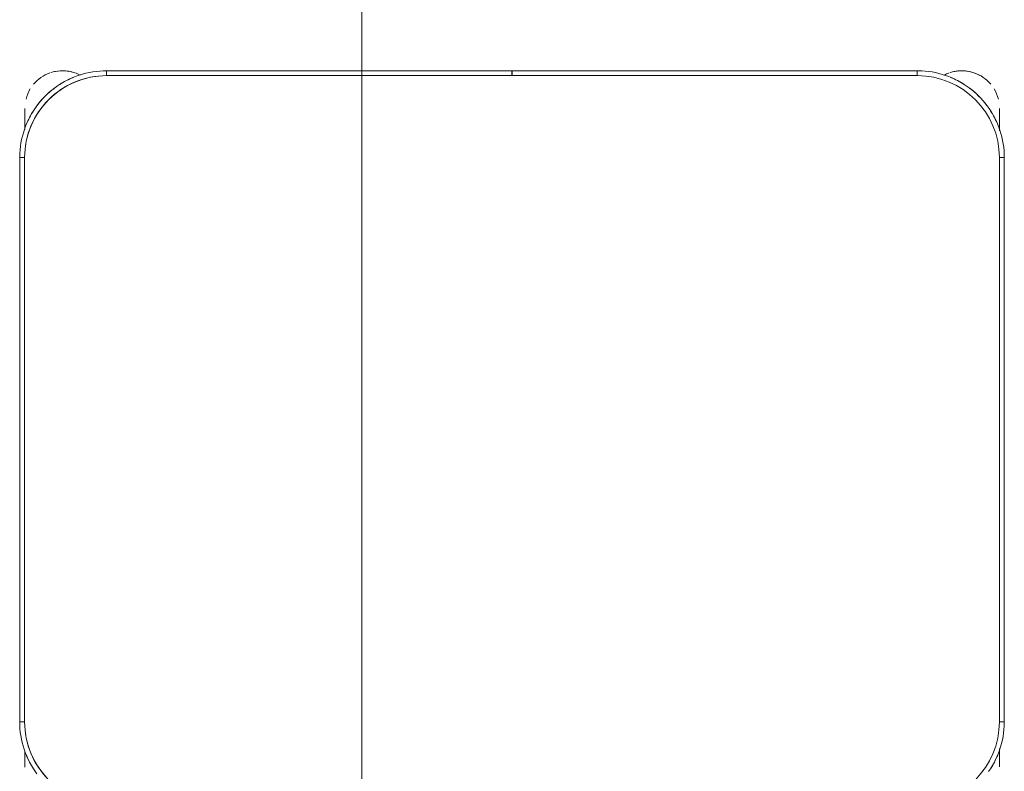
# Model space of a CAD drawing. Header units: metres. Extents: x 2.9 to 42.3, y -72.9 to -49.3.
# Tile 59 of 256: x 5.807 to 6.407, y -63.103 to -62.644. Entities that reach past the tile are written whole.
import ezdxf

# ---------------------------------------------------------------- set-up
doc = ezdxf.new("R2010")
doc.units = ezdxf.units.M
doc.layers.add('G-ANNO-SYMB', color=7, linetype='Continuous', lineweight=9)
doc.layers.add('I-FURN', color=7, linetype='Continuous', lineweight=18)

# ---------------------------------------------------------------- blocks, each defined once
blk = doc.blocks.new('ConjuntoParaAlunoTamanho6 - CJA06_ConjuntoParaAlunoTamanho6-V20-2PAV')
at = {"layer": 'I-FURN', "color": 253, "true_color": 0xaaaaaa}
for p, q in [((-0.29713, 0.03797), (-0.29713, 0.02828)), ((-0.29713, 0.02878), (-0.29713, 0.03797)), ((0.29687, 0.03797), (0.29687, 0.02961)), ((0.29687, 0.03299), (0.29687, 0.03797)), ((-0.3, 0.01197), (-0.3, -0.33203)), ((-0.3, 0.01197), (-0.297, 0.01197)), ((-0.3, 0.01197), (-0.3, -0.33203)), ((0.3, 0.01197), (0.297, 0.01197)), ((0.3, -0.33203), (0.3, 0.01197)), ((0.3, -0.33203), (0.3, 0.01197)), ((-0.3, -0.33203), (-0.297, -0.33203)), ((0.3, -0.33203), (0.297, -0.33203)), ((-0.29713, -0.34835), (-0.29713, -0.35394)), ((-0.29713, -0.34868), (-0.29713, -0.36203)), ((0.29687, -0.35394), (0.29687, -0.3492)), ((0.29687, -0.36203), (0.29687, -0.34961)), ((-0.29713, -0.35705), (-0.29713, -0.36203)), ((0.29687, -0.36203), (0.29687, -0.35705)), ((-0.247, -0.38503), (-0.247, -0.38203)), ((-0.00005, -0.38203), (-0.00005, -0.38503)), ((0.00005, -0.38503), (0.00005, -0.38203)), ((0.247, -0.38503), (0.247, -0.38203)), ((-0.247, -0.38503), (-0.00005, -0.38503)), ((-0.247, -0.38503), (-0.00005, -0.38503)), ((0.00005, -0.38503), (0.247, -0.38503)), ((0.00005, -0.38503), (0.247, -0.38503))]:
    blk.add_line(p, q, dxfattribs=at)
at = {"layer": 'I-FURN', "color": 253, "true_color": 0xaaaaaa, "flags": 128}
for points in [[(-0.29042, 0.04236), (-0.2916, 0.0406), (-0.29271, 0.0388), (-0.29374, 0.03695), (-0.29471, 0.03506), (-0.29559, 0.03313), (-0.2964, 0.03117), (-0.29713, 0.02918), (-0.29777, 0.02716), (-0.29834, 0.02512), (-0.29883, 0.02306), (-0.29923, 0.02097), (-0.29955, 0.01888), (-0.29978, 0.01677), (-0.29993, 0.01466), (-0.3, 0.01254), (-0.3, 0.01197)], [(0.3, 0.01197), (0.29996, 0.01409), (0.29983, 0.0162), (0.29962, 0.01831), (0.29932, 0.02041), (0.29894, 0.0225), (0.29848, 0.02456), (0.29794, 0.02661), (0.29731, 0.02864), (0.2966, 0.03064), (0.29582, 0.03261), (0.29495, 0.03454), (0.29401, 0.03644), (0.29299, 0.0383), (0.2919, 0.04012), (0.29074, 0.04189), (0.28951, 0.04362)], [(-0.29713, 0.03797), (-0.29713, 0.03796), (-0.29713, 0.03792), (-0.29713, 0.03785), (-0.29713, 0.03775), (-0.29713, 0.03763), (-0.29713, 0.03748), (-0.29713, 0.03731), (-0.29713, 0.03711), (-0.29713, 0.03688), (-0.29713, 0.03663), (-0.29713, 0.03635), (-0.29713, 0.03605), (-0.29713, 0.03572), (-0.29713, 0.03537), (-0.29713, 0.035), (-0.29713, 0.03461), (-0.29713, 0.03419), (-0.29713, 0.03375), (-0.29713, 0.03329), (-0.29713, 0.03282), (-0.29713, 0.03232), (-0.29713, 0.0318), (-0.29713, 0.03127), (-0.29713, 0.03072), (-0.29713, 0.03016), (-0.29713, 0.02958), (-0.29713, 0.02898)], [(0.29687, 0.03), (0.29687, 0.03057), (0.29687, 0.03112), (0.29687, 0.03166), (0.29687, 0.03218), (0.29687, 0.03268), (0.29687, 0.03317), (0.29687, 0.03363), (0.29687, 0.03407), (0.29687, 0.0345), (0.29687, 0.0349), (0.29687, 0.03528), (0.29687, 0.03563), (0.29687, 0.03596), (0.29687, 0.03627), (0.29687, 0.03656), (0.29687, 0.03682), (0.29687, 0.03705), (0.29687, 0.03726), (0.29687, 0.03744), (0.29687, 0.0376), (0.29687, 0.03772), (0.29687, 0.03783), (0.29687, 0.0379), (0.29687, 0.03795), (0.29687, 0.03797)], [(-0.297, 0.01197), (-0.297, -0.07403), (-0.297, -0.16003), (-0.297, -0.24603), (-0.297, -0.33203)], [(-0.297, -0.33203), (-0.297, -0.24603), (-0.297, -0.16003), (-0.297, -0.07403), (-0.297, 0.01197)], [(0.297, -0.33203), (0.297, -0.24603), (0.297, -0.16003), (0.297, -0.07403), (0.297, 0.01197)], [(0.297, 0.01197), (0.297, -0.07403), (0.297, -0.16003), (0.297, -0.24603), (0.297, -0.33203)], [(-0.3, -0.33203), (-0.29996, -0.33415), (-0.29983, -0.33627), (-0.29962, -0.33838), (-0.29932, -0.34048), (-0.29894, -0.34256), (-0.29848, -0.34463), (-0.29794, -0.34668), (-0.29731, -0.34871), (-0.2966, -0.3507), (-0.29582, -0.35267), (-0.29495, -0.35461), (-0.29401, -0.35651), (-0.29299, -0.35837), (-0.2919, -0.36019), (-0.29074, -0.36196), (-0.28951, -0.36368), (-0.28821, -0.36536), (-0.28685, -0.36698), (-0.28542, -0.36855), (-0.28393, -0.37005), (-0.28238, -0.3715), (-0.28077, -0.37288), (-0.27911, -0.3742), (-0.2774, -0.37545), (-0.27564, -0.37663), (-0.27383, -0.37774), (-0.27198, -0.37878), (-0.27009, -0.37974), (-0.26816, -0.38062), (-0.2662, -0.38143), (-0.26421, -0.38216), (-0.2622, -0.38281), (-0.26015, -0.38338), (-0.25809, -0.38386), (-0.25601, -0.38426), (-0.25391, -0.38458), (-0.25181, -0.38482), (-0.24969, -0.38497), (-0.24757, -0.38503), (-0.247, -0.38503)], [(0.247, -0.38503), (0.24912, -0.38499), (0.25124, -0.38486), (0.25334, -0.38465), (0.25544, -0.38436), (0.25753, -0.38398), (0.2596, -0.38351), (0.26165, -0.38297), (0.26367, -0.38234), (0.26567, -0.38164), (0.26764, -0.38085), (0.26957, -0.37999), (0.27147, -0.37904), (0.27333, -0.37803), (0.27515, -0.37694), (0.27693, -0.37578), (0.27865, -0.37454), (0.28033, -0.37324), (0.28195, -0.37188), (0.28351, -0.37045), (0.28502, -0.36896), (0.28647, -0.36741), (0.28785, -0.3658), (0.28917, -0.36414), (0.29042, -0.36243), (0.2916, -0.36067), (0.29271, -0.35886), (0.29374, -0.35701), (0.29471, -0.35512), (0.29559, -0.3532), (0.2964, -0.35124), (0.29713, -0.34925), (0.29777, -0.34723), (0.29834, -0.34519), (0.29883, -0.34312), (0.29923, -0.34104), (0.29955, -0.33895), (0.29978, -0.33684), (0.29993, -0.33472), (0.3, -0.33261), (0.3, -0.33203)], [(-0.29713, -0.34907), (-0.29713, -0.34973), (-0.29713, -0.35038), (-0.29713, -0.35102), (-0.29713, -0.35165), (-0.29713, -0.35227), (-0.29713, -0.35288), (-0.29713, -0.35348), (-0.29713, -0.35406), (-0.29713, -0.35463), (-0.29713, -0.35518), (-0.29713, -0.35572), (-0.29713, -0.35624), (-0.29713, -0.35674), (-0.29713, -0.35722), (-0.29713, -0.35769), (-0.29713, -0.35813), (-0.29713, -0.35855), (-0.29713, -0.35895), (-0.29713, -0.35933), (-0.29713, -0.35969), (-0.29713, -0.36002), (-0.29713, -0.36033), (-0.29713, -0.36061), (-0.29713, -0.36087), (-0.29713, -0.36111), (-0.29713, -0.36131), (-0.29713, -0.3615), (-0.29713, -0.36165), (-0.29713, -0.36178), (-0.29713, -0.36188), (-0.29713, -0.36196), (-0.29713, -0.36201), (-0.29713, -0.36203)], [(0.29687, -0.36203), (0.29687, -0.36201), (0.29687, -0.36197), (0.29687, -0.36191), (0.29687, -0.36181), (0.29687, -0.36169), (0.29687, -0.36154), (0.29687, -0.36137), (0.29687, -0.36117), (0.29687, -0.36094), (0.29687, -0.36069), (0.29687, -0.36041), (0.29687, -0.36011), (0.29687, -0.35978), (0.29687, -0.35943), (0.29687, -0.35906), (0.29687, -0.35866), (0.29687, -0.35825), (0.29687, -0.35781), (0.29687, -0.35735), (0.29687, -0.35687), (0.29687, -0.35638), (0.29687, -0.35586), (0.29687, -0.35533), (0.29687, -0.35478), (0.29687, -0.35421), (0.29687, -0.35363), (0.29687, -0.35304), (0.29687, -0.35244), (0.29687, -0.35182), (0.29687, -0.35119), (0.29687, -0.35055), (0.29687, -0.3499)], [(-0.247, -0.38203), (-0.1235, -0.38203), (0, -0.38203), (0.1235, -0.38203), (0.247, -0.38203)], [(-0.00005, -0.38203), (-0.06179, -0.38203), (-0.12353, -0.38203), (-0.18526, -0.38203), (-0.247, -0.38203)], [(0.247, -0.38203), (0.18526, -0.38203), (0.12352, -0.38203), (0.06179, -0.38203), (0.00005, -0.38203)]]:
    blk.add_lwpolyline(points, dxfattribs=at)
at = {"layer": 'I-FURN', "color": 253, "true_color": 0xaaaaaa}
for centre, radius, start, end in [((-0.247, 0.01197), 0.05, 90, 180), ((-0.247, 0.01197), 0.05, 90, 180), ((0.247, 0.01197), 0.05, 360, 90), ((0.247, 0.01197), 0.05, 0, 90), ((-0.27413, 0.03797), 0.023, 176.5669, 180), ((-0.247, 0.01197), 0.053, 147.30007, 157.5), ((0.247, 0.01197), 0.053, 22.5, 32.69993), ((0.247, 0.01197), 0.053, 22.5, 32.69993), ((0.27387, 0.03797), 0.023, 360, 4.00915), ((-0.247, -0.33203), 0.05, 180, 270), ((-0.247, -0.33203), 0.05, 180, 270), ((0.247, -0.33203), 0.05, 270, 360), ((0.247, -0.33203), 0.05, 270, 0), ((-0.247, -0.33203), 0.053, 202.5, 212.69993), ((0.247, -0.33203), 0.053, 327.30007, 337.5), ((0.247, -0.33203), 0.053, 327.30007, 337.5), ((-0.247, -0.33203), 0.053, 217.1607, 233.14964), ((0.247, -0.33203), 0.053, 307.1607, 323.14964), ((0.247, -0.33203), 0.053, 307.1607, 323.14964), ((-0.27413, -0.36203), 0.023, 194.46313, 211.29748), ((0.27387, -0.36203), 0.023, 328.70279, 345.53679), ((-0.27413, -0.36203), 0.023, 220.15845, 250.98921), ((-0.247, -0.33203), 0.053, 237.30007, 247.5), ((0.247, -0.33203), 0.053, 292.5, 302.69993), ((0.247, -0.33203), 0.053, 292.5, 302.69993), ((0.27387, -0.36203), 0.023, 289.64716, 320.10645), ((-0.27413, -0.36203), 0.023, 241.29896, 288), ((-0.27413, -0.36203), 0.023, 289.64716, 297.85925), ((0.27387, -0.36203), 0.023, 242.37001, 250.98921), ((0.27387, -0.36203), 0.023, 243.53772, 288), ((-0.27413, -0.36203), 0.023, 255.53308, 284.46692), ((0.27387, -0.36203), 0.023, 255.53308, 284.46692)]:
    blk.add_arc(centre, radius, start, end, dxfattribs=at)
blk = doc.blocks.new('4 GRE - ESCOLA DE CINEMA E AUDIOVISUAL CINE REX R07_rvt-1-2PAV')
at = {"layer": 'I-FURN', "color": 253, "lineweight": 18, "true_color": 0xaaaaaa, "rotation": 180}
blk.add_blockref('ConjuntoParaAlunoTamanho6 - CJA06_ConjuntoParaAlunoTamanho6-V20-2PAV', (6.10728, -63.06045), dxfattribs=at)

msp = doc.modelspace()

# ---------------------------------------------------------------- linework, layer by layer
at = {"layer": 'G-ANNO-SYMB'}
msp.add_line((6.01577, -50.45607), (6.01577, -72.71601), dxfattribs=at)

# ---------------------------------------------------------------- block references
at = {"lineweight": 5}
msp.add_blockref('4 GRE - ESCOLA DE CINEMA E AUDIOVISUAL CINE REX R07_rvt-1-2PAV', (0, 0), dxfattribs=at)

doc.saveas('drawing.dxf')
